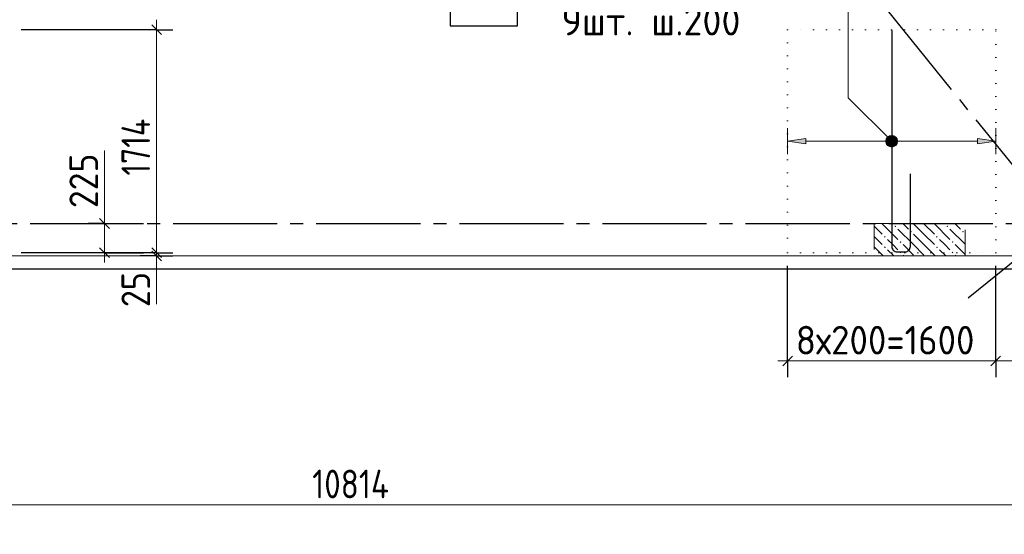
# Model space of a CAD drawing. Header units: millimetres. Extents: x 0 to 42000, y -76 to 29700.
# Tile 9 of 16: x 22276 to 29844, y 7093 to 11048. Entities that reach past the tile are written whole.
import ezdxf

# ---------------------------------------------------------------- set-up
doc = ezdxf.new("R2010")
doc.units = ezdxf.units.MM
for name, pattern in [('______2', [270, 200, -70]), ('______5', [1100, 800, -100, 100, -100]), ('______9', [100, 0, -100])]:
    doc.linetypes.add(name, pattern=pattern)
for name, color, linetype, lineweight in [('Standard', 7, 'Continuous', 25), ('ЖБ Перекрытие верхний уровень', 7, 'Continuous', 18), ('Позиционная метка номер позиции', 7, 'Continuous', 13), ('Размерная линия_ общее', 7, 'Continuous', 13)]:
    doc.layers.add(name, color=color, linetype=linetype, lineweight=lineweight)
doc.layers.add('ЖБ Пилон', color=7, linetype='______2', lineweight=13, true_color=0xa0a0a0)
doc.layers.add('Оси', color=7, linetype='______5', lineweight=13, true_color=0x656565)
doc.styles.add('ISOCPEUR', font='txt')

msp = doc.modelspace()

# ---------------------------------------------------------------- hatches: boundary and pattern name
at = {"linetype": 'Continuous', "lineweight": 13, "transparency": 33554687}
msp.add_hatch(color=7, dxfattribs=at).paths.add_polyline_path([(28318.7, 10094), (28178.7, 10114), (28318.7, 10134)], flags=16)
msp.add_hatch(color=7, dxfattribs=at).paths.add_polyline_path([(29638.7, 10094), (29778.7, 10114), (29638.7, 10134)])
at = {"layer": 'ЖБ Пилон', "linetype": 'Continuous', "lineweight": 18, "transparency": 33554687}
for points in [[(29000.4, 9459.2), (29006.9, 9465.7), (29013.4, 9459.2), (29006.9, 9452.7)], [(29400.4, 9459.2), (29406.9, 9465.7), (29413.4, 9459.2), (29406.9, 9452.7)], [(28920.4, 9379.2), (28926.9, 9385.7), (28933.4, 9379.2), (28926.9, 9372.7)], [(29120.4, 9419.2), (29126.9, 9425.7), (29133.4, 9419.2), (29126.9, 9412.7)], [(29320.4, 9379.2), (29326.9, 9385.7), (29333.4, 9379.2), (29326.9, 9372.7)], [(29520.4, 9419.2), (29526.9, 9425.7), (29533.4, 9419.2), (29526.9, 9412.7)], [(29040.4, 9339.2), (29046.9, 9345.7), (29053.4, 9339.2), (29046.9, 9332.7)], [(29440.4, 9339.2), (29446.9, 9345.7), (29453.4, 9339.2), (29446.9, 9332.7)], [(28920.4, 9299.2), (28926.9, 9305.7), (28933.4, 9299.2), (28926.9, 9292.7)], [(29040.4, 9259.2), (29046.9, 9265.7), (29053.4, 9259.2), (29046.9, 9252.7)], [(29320.4, 9299.2), (29326.9, 9305.7), (29333.4, 9299.2), (29326.9, 9292.7)], [(29440.4, 9259.2), (29446.9, 9265.7), (29453.4, 9259.2), (29446.9, 9252.7)]]:
    msp.add_hatch(color=7, dxfattribs=at).paths.add_polyline_path(points, flags=16)
at = {"layer": 'Позиционная метка номер позиции', "linetype": 'Continuous', "lineweight": 13, "transparency": 33554687}
for points in [[(28946.9, 10082.2), (28990.2, 10157.3), (28935.5, 10102.6)], [(28935.5, 10102.6), (28990.2, 10157.3), (28967.3, 10157.3)], [(28935.5, 10102.6), (28967.3, 10157.3), (28935.5, 10125.5)], [(28935.5, 10125.5), (28967.3, 10157.3), (28946.9, 10145.8)], [(28946.9, 10082.2), (29010.6, 10145.8), (28990.2, 10157.3)], [(28967.3, 10070.7), (29010.6, 10145.8), (28946.9, 10082.2)], [(28967.3, 10070.7), (29022, 10125.5), (29010.6, 10145.8)], [(28990.2, 10070.7), (29022, 10125.5), (28967.3, 10070.7)], [(28990.2, 10070.7), (29022, 10102.6), (29022, 10125.5)], [(29022, 10102.6), (28990.2, 10070.7), (29010.6, 10082.2)]]:
    msp.add_hatch(color=7, dxfattribs=at).paths.add_polyline_path(points)

# ---------------------------------------------------------------- linework, layer by layer
at = {"color": 251, "linetype": 'Continuous', "lineweight": 13, "true_color": 0x494949, "transparency": 33554687}
for p, q in [((28178.7, 10114), (28178.7, 10214)), ((29778.7, 10114), (29778.7, 10214)), ((28178.7, 10114), (28318.7, 10134)), ((28318.7, 10094), (28178.7, 10114)), ((28178.7, 10114), (28178.7, 10014)), ((28178.7, 10114), (28178.7, 10114)), ((28318.7, 10134), (28318.7, 10094)), ((28318.7, 10114), (29638.7, 10114)), ((29778.7, 10114), (29638.7, 10134)), ((29638.7, 10134), (29638.7, 10094)), ((29638.7, 10094), (29778.7, 10114)), ((29778.7, 10114), (29778.7, 10014)), ((29778.7, 10114), (29778.7, 10114))]:
    msp.add_line(p, q, dxfattribs=at)
at = {"color": 7, "linetype": 'Continuous', "lineweight": 25, "transparency": 33554687}
for points in [[(25583.8, 11000), (26103.8, 11000), (26103.8, 11500), (25583.8, 11500), (25583.8, 11000)], [(28978.7, 10964), (28978.7, 9305.5), (28979.8, 9297.8), (28982.4, 9289.9), (28986.5, 9282.7), (28991.4, 9276.7), (28997.4, 9271.7), (29004.7, 9267.7), (29012.6, 9265.1), (29020.2, 9264), (29081.2, 9264), (29088.9, 9265.1), (29096.8, 9267.7), (29104.1, 9271.7), (29110, 9276.7), (29115, 9282.7), (29119.1, 9289.9), (29121.7, 9297.8), (29122.7, 9305.5), (29122.7, 9864)]]:
    msp.add_lwpolyline(points, dxfattribs=at)
at = {"layer": 'Standard', "color": 7, "linetype": '______9', "lineweight": 13, "transparency": 33554687}
for p, q in [((29778.7, 10971), (28178.7, 10971)), ((28178.7, 10971), (28178.7, 9257)), ((29778.7, 9257), (29778.7, 10971)), ((28178.7, 9257), (29778.7, 9257))]:
    msp.add_line(p, q, dxfattribs=at)
at = {"layer": 'Standard', "color": 7, "linetype": 'Continuous', "lineweight": 18, "transparency": 33554687}
msp.add_line((30361.6, 9232), (6828.7, 9232), dxfattribs=at)
at = {"layer": 'Standard', "color": 7, "linetype": 'Continuous', "lineweight": 13, "transparency": 33554687}
for points in [[(5829.1, 9232), (37172.1, 9232), (37172.1, 27137.9), (4829.1, 23137.9), (5829.1, 9232)], [(6828.7, 9232), (37172.1, 9232), (37172.1, 25860.3), (6828.7, 25860.3), (6828.7, 9232)]]:
    msp.add_lwpolyline(points, dxfattribs=at)
at = {"layer": 'Standard', "color": 254, "linetype": 'Continuous', "lineweight": 25, "true_color": 0xc4c4ff, "transparency": 33554687}
msp.add_lwpolyline([(6728.7, 9132), (37272.1, 9132), (37272.1, 25960.3), (6728.7, 25960.3), (6728.7, 9132)], dxfattribs=at)
at = {"layer": 'ЖБ Перекрытие верхний уровень', "color": 7, "linetype": 'Continuous', "lineweight": 18, "transparency": 33554687}
msp.add_line((6828.7, 9232), (30361.6, 9232), dxfattribs=at)
at = {"layer": 'ЖБ Пилон', "color": 253, "linetype": '______2', "lineweight": 13, "true_color": 0xa0a0a0, "transparency": 33554687}
for p, q in [((28844.1, 9481.7), (28844.1, 9232)), ((29544.1, 9481.7), (28844.1, 9481.7)), ((29544.1, 9232), (29544.1, 9481.7))]:
    msp.add_line(p, q, dxfattribs=at)
at = {"layer": 'ЖБ Пилон', "color": 9, "linetype": 'Continuous', "lineweight": 18, "true_color": 0xc7c7c7, "transparency": 33554687}
for p, q in [((28844.1, 9462.1), (28906.9, 9399.2)), ((28906.9, 9479.2), (29026.9, 9359.2)), ((28984.5, 9481.7), (28986.9, 9479.2)), ((29064.5, 9481.7), (29106.9, 9439.2)), ((29226.9, 9399.2), (29144.5, 9481.7)), ((29226.9, 9479.2), (29306.9, 9399.2)), ((29306.9, 9479.2), (29426.9, 9359.2)), ((29384.5, 9481.7), (29386.9, 9479.2)), ((29464.5, 9481.7), (29506.9, 9439.2)), ((29146.9, 9319.2), (29026.9, 9439.2)), ((29146.9, 9399.2), (29226.9, 9319.2)), ((29226.9, 9399.2), (29306.9, 9319.2)), ((29544.1, 9322.1), (29426.9, 9439.2)), ((28844.1, 9382.1), (28906.9, 9319.2)), ((28986.9, 9319.2), (28946.9, 9359.2)), ((29026.9, 9279.2), (28986.9, 9319.2)), ((29066.9, 9319.2), (29146.9, 9239.2)), ((29146.9, 9319.2), (29226.9, 9239.2)), ((29226.9, 9319.2), (29314.1, 9232)), ((29386.9, 9319.2), (29346.9, 9359.2)), ((29426.9, 9279.2), (29386.9, 9319.2)), ((29466.9, 9319.2), (29544.1, 9242.1)), ((28844.1, 9302.1), (28914.1, 9232)), ((28946.9, 9279.2), (28994.1, 9232)), ((29066.9, 9239.2), (29074.2, 9232)), ((29346.9, 9279.2), (29394.1, 9232)), ((29466.9, 9239.2), (29474.2, 9232))]:
    msp.add_line(p, q, dxfattribs=at)
at = {"layer": 'Оси', "color": 8, "linetype": '______5', "lineweight": -3, "transparency": 33554687}
for p, q in [((32207.6, 7092.6), (20829.5, 21143.4)), ((29565.5, 8909.3), (39652.9, 17077.9)), ((3656, 9482), (30796, 9482))]:
    msp.add_line(p, q, dxfattribs=at)
at = {"layer": 'Позиционная метка номер позиции', "color": 7, "linetype": 'Continuous', "lineweight": 13, "transparency": 33554687}
for p, q in [((28946.9, 10145.8), (28946.9, 10145.8)), ((29010.6, 10145.8), (29010.6, 10145.8)), ((28946.9, 10082.2), (28946.9, 10082.2)), ((29010.6, 10082.2), (29010.6, 10082.2))]:
    msp.add_line(p, q, dxfattribs=at)
at = {"layer": 'Позиционная метка номер позиции', "color": 251, "linetype": 'Continuous', "lineweight": 13, "true_color": 0x656565, "transparency": 33554687}
for p, q in [((22928.4, 9482), (22928.4, 10042)), ((23328.4, 9232), (23328.4, 8862))]:
    msp.add_line(p, q, dxfattribs=at)
at = {"layer": 'Позиционная метка номер позиции', "color": 7, "linetype": 'Continuous', "lineweight": 13, "transparency": 33554687}
msp.add_lwpolyline([(28978.7, 10114), (28645.4, 10447.3), (28645.4, 11250), (26103.8, 11250)], dxfattribs=at)
msp.add_circle((28978.7, 10114), 45, dxfattribs=at)
at = {"layer": 'Размерная линия_ общее', "color": 251, "linetype": 'Continuous', "lineweight": 25, "true_color": 0x656565, "transparency": 33554687}
for p, q in [((23290.9, 11008.5), (23365.9, 10933.5)), ((22965.9, 9444.5), (22890.9, 9519.5)), ((22965.9, 9219.5), (22890.9, 9294.5)), ((23290.9, 9294.5), (23365.9, 9219.5)), ((23290.9, 9269.5), (23365.9, 9194.5)), ((28141.2, 8387.3), (28216.2, 8462.3)), ((29741.2, 8387.3), (29816.2, 8462.3))]:
    msp.add_line(p, q, dxfattribs=at)
at = {"layer": 'Размерная линия_ общее', "color": 251, "linetype": 'Continuous', "lineweight": 13, "true_color": 0x656565, "transparency": 33554687}
for p, q in [((23328.4, 10971), (23328.4, 11046)), ((22928.4, 9482), (22928.4, 9557)), ((22928.4, 9257), (22928.4, 9482)), ((22928.4, 9257), (22928.4, 9182)), ((23328.4, 9257), (23328.4, 9232)), ((23328.4, 9232), (23328.4, 9157)), ((28178.7, 8424.8), (28103.7, 8424.8)), ((28178.7, 8424.8), (29778.7, 8424.8)), ((29778.7, 8424.8), (30272.7, 8424.8))]:
    msp.add_line(p, q, dxfattribs=at)
at = {"layer": 'Размерная линия_ общее', "color": 251, "linetype": 'Continuous', "lineweight": -3, "true_color": 0x656565, "transparency": 33554687}
for p, q in [((23328.4, 10971), (22288.7, 10971)), ((23328.4, 10971), (23203.4, 10971)), ((23328.4, 10971), (23453.4, 10971)), ((22928.4, 9482), (22803.4, 9482)), ((22928.4, 9482), (23053.4, 9482)), ((22928.4, 9482), (23228.4, 9482)), ((22928.4, 9257), (22803.4, 9257)), ((22928.4, 9257), (23053.4, 9257)), ((22928.4, 9257), (23228.4, 9257)), ((23328.4, 9257), (23203.4, 9257)), ((23328.4, 9257), (23453.4, 9257)), ((23328.4, 9232), (23203.4, 9232)), ((23328.4, 9232), (23453.4, 9232)), ((23328.4, 9232), (23331.1, 9232)), ((28178.7, 8424.8), (28178.7, 9157)), ((28178.7, 8424.8), (28178.7, 8549.8)), ((29778.7, 8424.8), (29778.7, 8549.8)), ((28178.7, 8424.8), (28178.7, 8299.8)), ((29778.7, 8424.8), (29778.7, 8299.8))]:
    msp.add_line(p, q, dxfattribs=at)
at = {"layer": 'Размерная линия_ общее', "color": 7, "linetype": 'Continuous', "lineweight": 13, "transparency": 33554687}
msp.add_line((19458.7, 7319.3), (30272.7, 7319.3), dxfattribs=at)
at = {"layer": 'Размерная линия_ общее', "color": 251, "linetype": 'Continuous', "lineweight": 13, "true_color": 0x656565, "transparency": 33554687}
msp.add_lwpolyline([(23328.4, 10971), (23328.4, 9781.7), (23328.4, 9781.7), (23328.4, 9257)], dxfattribs=at)
at = {"layer": 'Размерная линия_ общее', "color": 251, "linetype": 'Continuous', "lineweight": -3, "true_color": 0x656565, "transparency": 33554687}
for points in [[(23328.4, 9257), (23311.4, 9257), (23311.4, 9257), (22288.7, 9257)], [(29778.7, 8424.8), (29778.7, 8441.8), (29778.7, 8441.8), (29778.7, 9157)]]:
    msp.add_lwpolyline(points, dxfattribs=at)

# ---------------------------------------------------------------- texts
at = {"color": 7, "linetype": 'Continuous', "lineweight": 13, "transparency": 33554687, "insert": (26440.8, 10927.3), "char_height": 220, "width": 1712.331, "attachment_point": 7, "style": 'ISOCPEUR'}
msp.add_mtext('\\W0.97;9шт. ш.200 ', dxfattribs=at)
at = {"layer": 'Размерная линия_ общее', "color": 251, "linetype": 'Continuous', "lineweight": 25, "true_color": 0x656565, "transparency": 33554687, "char_height": 220, "attachment_point": 7, "rotation": 90, "style": 'ISOCPEUR'}
for s, insert, width in [('\\W0.81;1714', (23278.4, 9850), 638.469), ('\\W0.91;225', (22878.4, 9599.5), 561.981), ('\\W0.87;25', (23278.4, 8838.5), 403.932)]:
    msp.add_mtext(s, dxfattribs=dict(at, insert=insert, width=width))
at = {"layer": 'Размерная линия_ общее', "color": 251, "linetype": 'Continuous', "lineweight": 25, "true_color": 0x656565, "transparency": 33554687, "insert": (28241.7, 8474.8), "char_height": 220, "width": 1598.716, "attachment_point": 7, "style": 'ISOCPEUR'}
msp.add_mtext('\\W0.94;8х200=1600', dxfattribs=at)
at = {"layer": 'Размерная линия_ общее', "color": 7, "linetype": 'Continuous', "lineweight": 25, "transparency": 33554687, "insert": (24524.7, 7369.3), "char_height": 220, "width": 796.263, "attachment_point": 7, "style": 'ISOCPEUR'}
msp.add_mtext('\\W0.84;10814', dxfattribs=at)

doc.saveas('drawing.dxf')
